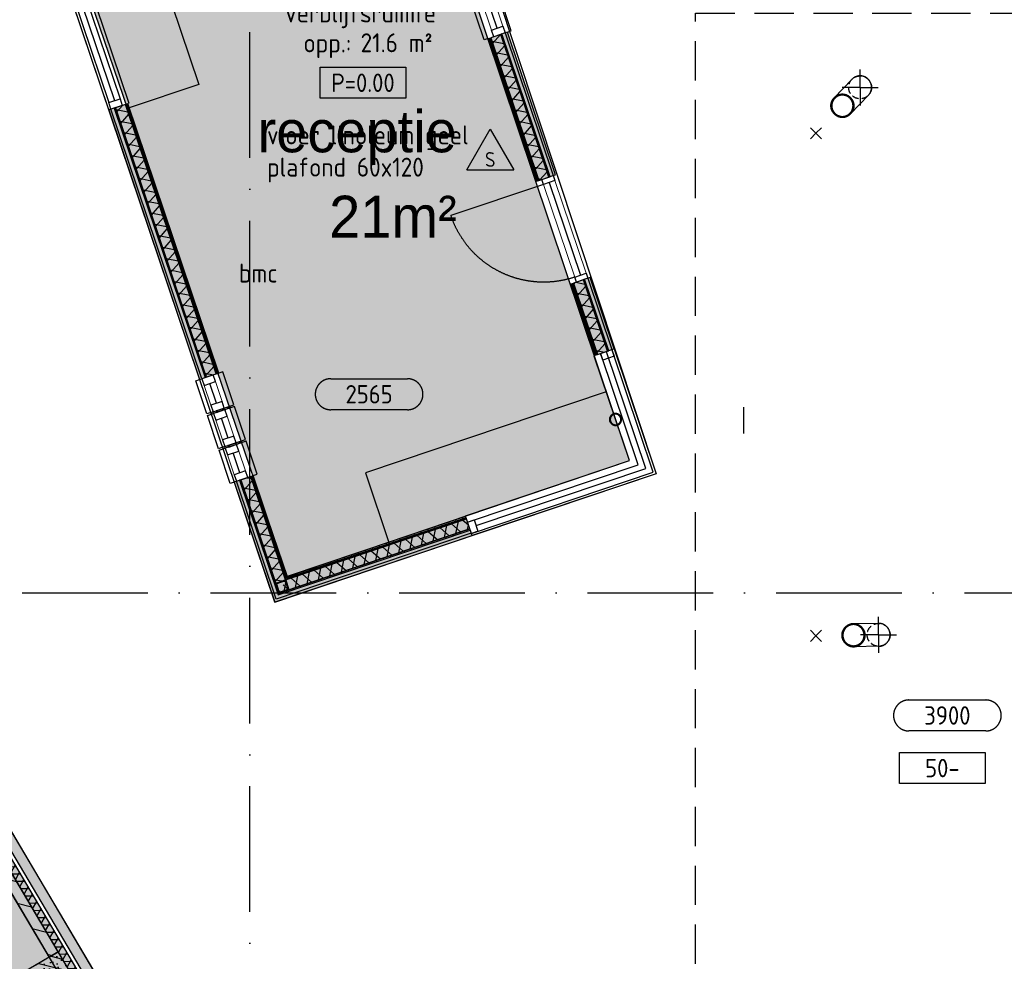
# Model space of a CAD drawing. Header units: millimetres. Extents: x 20872 to 297961, y -293704 to 213007.
# Tile 83 of 256: x 139960 to 149364, y -145918 to -136926. Entities that reach past the tile are written whole.
import ezdxf
from ezdxf.enums import TextEntityAlignment as Align
from ezdxf.xclip import XClip

# ---------------------------------------------------------------- set-up
doc = ezdxf.new("R2010")
doc.units = ezdxf.units.MM
doc.header["$LTSCALE"] = 100
doc.header["$XCLIPFRAME"] = 2
for name, pattern in [('ACAD_ISO03W100', [30, 12, -18]), ('ACAD_ISO10W100', [18, 12, -3, 0, -3]), ('HIDDEN2', [0.1875, 0.125, -0.0625])]:
    doc.linetypes.add(name, pattern=pattern)
doc.layers.get('Defpoints').update_dxf_attribs({"color": 181})
doc.layers.add('000vluchtwegen', color=7, linetype='Continuous', true_color=0xd1edc9)
for name, color, linetype in [('A--L$7--_stramien', 1, 'Continuous'), ('A--L20--_bovenbouw', 3, 'Continuous'), ('A--L28--_hoofddraagkonstrukties', 8, 'Continuous'), ('A--L30--_afbouw', 7, 'Continuous'), ('A--L65--_beveiligingsinstallaties', 8, 'Continuous'), ('A--L82--leerlingensets-02', 9, 'Continuous'), ('A--T$1--_algemeen', 1, 'Continuous'), ('A--T$1A-afwerking', 8, 'Continuous'), ('A--T$7--_stramien', 7, 'Continuous'), ('BURO_lijnen_0.18', 1, 'Continuous'), ('HATCH', 8, 'Continuous'), ('plattegrondkleuren', 7, 'Continuous'), ('teksten', 7, 'Continuous'), ('WIDE', 8, 'Continuous'), ('XREFS', 9, 'Continuous')]:
    doc.layers.add(name, color=color, linetype=linetype)
doc.styles.add('BURO standaard', font='isocp.shx')
doc.styles.add('JINX maatvoering', font='isocp.shx')
doc.styles.add('JINX standaard', font='isocp.shx')
doc.styles.add('MAAR_stempel', font='LTe50146.ttf')
doc.dimstyles.new('JINX maatvoering 1-100', dxfattribs={"dimscale": 100, "dimtxt": 2.5, "dimasz": 1, "dimexe": 125, "dimexo": 0, "dimtad": 1, "dimdec": 0, "dimzin": 12, "dimdsep": 46, "dimtxsty": 'JINX maatvoering', "dimblk": 'BURO_maatvoeringssymbool_01', "dimcen": 2, "dimse1": 1, "dimse2": 1, "dimclrd": 1, "dimclrt": 7, "dimadec": 0, "dimazin": 0, "dimtfac": 1, "dimtdec": 0, "dimtix": 1, "dimtofl": 0, "dimtmove": 0, "dimatfit": 3, "dimldrblk": 'DOT', "dimfxl": 1, "dimtolj": 1, "dimtzin": 0, "dimarcsym": 0})

# ---------------------------------------------------------------- blocks, each defined once
blk = doc.blocks.new('*U411')
at = {"layer": 'HATCH'}
h = blk.add_hatch(dxfattribs=at)
h.set_pattern_fill('ANSI32', color=256, scale=0.5, style=0)
h.set_pattern_definition([(45, (0, -136.5), (-3.3676, 3.3676), []), (45, (2.245, -136.5), (-3.3676, 3.3676), [])])
edge = h.paths.add_edge_path(flags=0)
edge.add_arc((0, -136.5), 136.5, 0, 360)
edge = h.paths.add_edge_path(flags=0)
edge.add_arc((0, -136.5), 126.5, 0, 360)
at = {"color": 0, "linetype": 'ByBlock'}
for radius in [136.5, 126.5]:
    blk.add_circle((0, -136.5), radius, dxfattribs=at)
blk = doc.blocks.new('*U421')
at = {"layer": 'WIDE'}
blk.add_blockref('*U411', (0, 136.5), dxfattribs=at)
blk = doc.blocks.new('*U482')
at = {"color": 9}
blk.add_line((0, -85.9), (0, 85.9), dxfattribs=at)
blk = doc.blocks.new('*U481')
at = {"color": 9, "linetype": 'HIDDEN2', "ltscale": 5}
blk.add_blockref('*U482', (118425.9, 6586.7), dxfattribs=at)
for p, rotation in [((118340, 6500.8), 90), ((118425.9, 6414.8), 180)]:
    blk.add_blockref('*U482', p, dxfattribs=dict(at, rotation=rotation))
at = {"color": 0, "linetype": 'ByBlock', "lineweight": -2, "rotation": 269.9999999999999}
blk.add_blockref('*U482', (118511.9, 6500.8), dxfattribs=at)
blk = doc.blocks.new('*U490')
at = {"color": 9}
blk.add_line((0, -85.9), (0, 85.9), dxfattribs=at)
blk = doc.blocks.new('*U489')
at = {"color": 9, "linetype": 'HIDDEN2', "ltscale": 5}
blk.add_blockref('*U490', (118425.9, 6586.7), dxfattribs=at)
for p, rotation in [((118340, 6500.8), 90), ((118425.9, 6414.8), 180)]:
    blk.add_blockref('*U490', p, dxfattribs=dict(at, rotation=rotation))
at = {"color": 0, "linetype": 'ByBlock', "lineweight": -2, "rotation": 269.9999999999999}
blk.add_blockref('*U490', (118511.9, 6500.8), dxfattribs=at)
blk = doc.blocks.new('*U405')
at = {"layer": 'HATCH'}
h = blk.add_hatch(dxfattribs=at)
h.set_pattern_fill('ANSI32', color=256, scale=0.5, style=0)
h.set_pattern_definition([(45, (0, -57.15), (-3.3676, 3.3676), []), (45, (2.245, -57.15), (-3.3676, 3.3676), [])])
edge = h.paths.add_edge_path(flags=0)
edge.add_arc((0, -57.15), 57.15, 0, 360)
edge = h.paths.add_edge_path(flags=0)
edge.add_arc((0, -57.15), 50.85, 0, 360)
at = {"color": 0, "linetype": 'ByBlock'}
for radius in [57.15, 50.85]:
    blk.add_circle((0, -57.15), radius, dxfattribs=at)
blk = doc.blocks.new('*U422')
at = {"layer": 'WIDE'}
blk.add_blockref('*U405', (0, 57.1), dxfattribs=at)
blk = doc.blocks.new('*U515')
at = {"layer": 'HATCH'}
h = blk.add_hatch(dxfattribs=at)
h.set_pattern_fill('ANSI32', color=256, scale=0.5, style=0)
h.set_pattern_definition([(45, (-50, 0), (-3.3676, 3.3676), []), (45, (-47.755, 0), (-3.3676, 3.3676), [])])
edge = h.paths.add_edge_path(flags=16)
edge.add_line((-37.4, -6.3), (37.4, -6.3))
edge.add_arc((37.4, -12.6), 6.3, 0, 90, ccw=False)
edge.add_line((43.7, -12.6), (43.7, -87.4))
edge.add_arc((37.4, -87.4), 6.3, -90, 0, ccw=False)
edge.add_line((37.4, -93.7), (-37.4, -93.7))
edge.add_arc((-37.4, -87.4), 6.3, 180, 270, ccw=False)
edge.add_line((-43.7, -87.4), (-43.7, -12.6))
edge.add_arc((-37.4, -12.6), 6.3, 90, 180, ccw=False)
edge = h.paths.add_edge_path()
edge.add_line((-37.4, 0), (37.4, 0))
edge.add_arc((37.4, -12.6), 12.6, 0, 90, ccw=False)
edge.add_line((50, -12.6), (50, -87.4))
edge.add_arc((37.4, -87.4), 12.6, -90, 0, ccw=False)
edge.add_line((37.4, -100), (-37.4, -100))
edge.add_arc((-37.4, -87.4), 12.6, 180, 270, ccw=False)
edge.add_line((-50, -87.4), (-50, -12.6))
edge.add_arc((-37.4, -12.6), 12.6, 90, 180, ccw=False)
at = {"color": 0, "linetype": 'ByBlock'}
for points in [[(-37.4, 0), (37.4, 0, -0.414214), (50, -12.6), (50, -87.4, -0.414214), (37.4, -100), (-37.4, -100, -0.414214), (-50, -87.4), (-50, -12.6, -0.414214)], [(-37.4, -6.3), (37.4, -6.3, -0.414214), (43.7, -12.6), (43.7, -87.4, -0.414214), (37.4, -93.7), (-37.4, -93.7, -0.414214), (-43.7, -87.4), (-43.7, -12.6, -0.414214)]]:
    blk.add_lwpolyline(points, format="xyb", close=True, dxfattribs=at)
blk = doc.blocks.new('*U543')
at = {"layer": 'WIDE'}
blk.add_blockref('*U515', (0, 0), dxfattribs=at)
blk = doc.blocks.new('*U438')
at = {"color": 9}
blk.add_line((0, -37.5), (0, 37.5), dxfattribs=at)
blk = doc.blocks.new('*U437')
at = {"layer": 'Defpoints', "color": 9, "linetype": 'HIDDEN2', "ltscale": 5}
for p, rotation in [((51608.3, 2835), 90), ((51645.8, 2797.5), 180)]:
    blk.add_blockref('*U438', p, dxfattribs=dict(at, rotation=rotation))
blk.add_blockref('*U438', (51645.8, 2872.5), dxfattribs=at)
at = {"layer": 'Defpoints', "color": 0, "linetype": 'ByBlock', "lineweight": -2, "rotation": 269.9999999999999}
blk.add_blockref('*U438', (51683.3, 2835), dxfattribs=at)
blk = doc.blocks.new('*U446')
at = {"color": 9}
blk.add_line((0, -37.5), (0, 37.5), dxfattribs=at)
blk = doc.blocks.new('*U445')
at = {"layer": 'Defpoints', "color": 9, "linetype": 'HIDDEN2', "ltscale": 5}
for p, rotation in [((51608.3, 2835), 90), ((51645.8, 2797.5), 180)]:
    blk.add_blockref('*U446', p, dxfattribs=dict(at, rotation=rotation))
blk.add_blockref('*U446', (51645.8, 2872.5), dxfattribs=at)
at = {"layer": 'Defpoints', "color": 0, "linetype": 'ByBlock', "lineweight": -2, "rotation": 269.9999999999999}
blk.add_blockref('*U446', (51683.3, 2835), dxfattribs=at)
blk = doc.blocks.new('AL_plafondhoog_01_P03_BV')
at = {"color": 1, "linetype": 'ByBlock', "lineweight": -2, "ltscale": 2}
for points in [[(-5.24, 2.11), (5.24, 2.11)], [(5.24, -2.11), (-5.24, -2.11)]]:
    blk.add_lwpolyline(points, dxfattribs=at)
at = {"color": 1, "linetype": 'ByBlock', "lineweight": -2}
for centre, start, end in [((-5.24, 0), 90, 270), ((5.24, 0), 270, 90)]:
    blk.add_arc(centre, 2.11, start, end, dxfattribs=at)
at = {"color": 2, "linetype": 'ByBlock', "lineweight": -2, "style": 'BURO standaard', "flags": 4}
blk.add_attdef('BURO_RTE:PLAFOND', text='', height=2.5, dxfattribs=at).set_placement((0, 0), align=Align.MIDDLE_CENTER)
blk = doc.blocks.new('BURO_onderaanzicht')
at = {"color": 7}
blk.add_line((-432, 0), (432, 0), dxfattribs=at)
blk = doc.blocks.new('AL_ruimteno_03_P03_BV_GLU-X11 (2)')
at = {"color": 1, "style": 'JINX standaard'}
blk.add_text('opp.:', height=1.8, dxfattribs=at).set_placement((-0.022, -9.722), align=Align.RIGHT)
at = {"color": 2, "linetype": 'ByBlock', "lineweight": -2, "style": 'BURO standaard', "flags": 4}
for tag, p in [('BURO_RTE:RUIMTENUMMER_LEEG', (0.69, 1.475)), ('BURO_RTE:RUIMTENUMMER_TOTAAL', (0.69, -2.595))]:
    blk.add_attdef(tag, text='', height=2.5, dxfattribs=at).set_placement(p, align=Align.MIDDLE_CENTER)
at = {"color": 1, "linetype": 'ByBlock', "lineweight": -2, "style": 'BURO standaard', "flags": 4}
blk.add_attdef('BURO_RTE:BOUWBESLUIT', text='', height=1.8, dxfattribs=at).set_placement((0.862, -5.971), align=Align.MIDDLE_CENTER)
blk.add_attdef('BURO_RTE:OPP', text='', height=1.8, dxfattribs=at).set_placement((0.862, -8.808), align=Align.MIDDLE_LEFT)
blk = doc.blocks.new('65_BMC_01t_P03_BV')
at = {"color": 2, "linetype": 'ByBlock', "lineweight": -2, "style": 'BURO standaard'}
blk.add_text('bmc', height=180, dxfattribs=at).set_placement((0, 0), align=Align.MIDDLE_CENTER)
blk = doc.blocks.new('65_handbrandblus_02_P03_BV')
at = {"color": 1, "lineweight": -2}
blk.add_line((0, 389.7), (225, 0), dxfattribs=at)
at = {"color": 1, "lineweight": -2, "ltscale": 2}
for points in [[(-225, 0), (0, 389.7)], [(-225, 0), (225, 0)]]:
    blk.add_lwpolyline(points, dxfattribs=at)
at = {"color": 2, "linetype": 'ByBlock', "lineweight": -2, "style": 'BURO standaard'}
blk.add_text('S', height=140.6, dxfattribs=at).set_placement((-49.9, 30.1))
blk = doc.blocks.new('AL_ruimteno_03_P03_BV_ruimteafwerking')
at = {"color": 1, "linetype": 'ByBlock', "lineweight": -2, "style": 'BURO standaard', "flags": 4}
for tag, p in [('BURO_RTE:VLOERAFWERKING', (0.862, 1.42)), ('BURO_RTE:PLAFONDAFWERKING', (0.862, -1.656)), ('BURO_RTE:WANDAFWERKING', (0.862, -4.732))]:
    blk.add_attdef(tag, text='', height=1.8, dxfattribs=at).set_placement(p, align=Align.MIDDLE_LEFT)
blk = doc.blocks.new('AL_vloerhoog_01_P03_BV')
at = {"color": 1, "linetype": 'ByBlock', "lineweight": -2, "ltscale": 2}
blk.add_lwpolyline([(-5.84, 2.11), (5.84, 2.11), (5.84, -2.11), (-5.84, -2.11)], close=True, dxfattribs=at)
at = {"color": 2, "linetype": 'ByBlock', "lineweight": -2, "style": 'BURO standaard', "flags": 4}
blk.add_attdef('BURO_RTE:VLOER', text='', height=2.5, dxfattribs=at).set_placement((0, 0), align=Align.MIDDLE_CENTER)
blk = doc.blocks.new('AB2_D_DV_MV_maatvoeringssymbool_01')
at = {"color": 1}
for p, q in [((0, -2), (0, 2)), ((-2, 0), (2, 0))]:
    blk.add_line(p, q, dxfattribs=at)
blk.add_circle((0, 0), 0.4, dxfattribs=at)
blk = doc.blocks.new('*D271')
at = {"layer": 'A--T$7--_stramien', "color": 1, "lineweight": -2, "transparency": 16777216}
blk.add_line((138284.3, -2741.7), (142059.5, -2741.7), dxfattribs=at)
at = {"layer": 'Defpoints', "color": 0, "transparency": 16777216}
for p in [(142159.5, 7599.3), (138184.4, -0.7), (142159.5, -2741.7)]:
    blk.add_point(p, dxfattribs=at)
at = {"layer": 'A--T$7--_stramien', "color": 1, "lineweight": -2, "transparency": 16777216, "xscale": 100, "yscale": 100, "zscale": 100}
for p, rotation in [((138184.3, -2741.7), 179.999530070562), ((142159.5, -2741.7), 359.9995300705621)]:
    blk.add_blockref('AB2_D_DV_MV_maatvoeringssymbool_01', p, dxfattribs=dict(at, rotation=rotation))
at = {"layer": 'A--T$7--_stramien', "color": 7, "transparency": 16777216, "insert": (140171.9, -2554.2), "char_height": 250, "attachment_point": 5, "rotation": 359.99953, "style": 'JINX maatvoering'}
blk.add_mtext('\\A1;3975', dxfattribs=at)
blk = doc.blocks.new('_Dot')
at = {"color": 0, "linetype": 'ByBlock', "lineweight": -2}
blk.add_line((-0.5, 0), (-1, 0), dxfattribs=at)
at = {"color": 0, "linetype": 'ByBlock', "const_width": 0.5}
blk.add_lwpolyline([(-0.25, 0, 1), (0.25, 0, 1)], format="xyb", close=True, dxfattribs=at)
blk = doc.blocks.new('BURO_maatvoeringssymbool_01')
at = {"color": 1}
for p, q in [((0, -2), (0, 2)), ((-2, 0), (2, 0))]:
    blk.add_line(p, q, dxfattribs=at)
blk.add_circle((0, 0), 0.4, dxfattribs=at)
blk = doc.blocks.new('kast')
at = {"layer": 'plattegrondkleuren', "true_color": 0xf5f5f5}
h = blk.add_hatch(color=7, dxfattribs=at)
h.dxf.hatch_style = 1
h.paths.add_polyline_path([(1200, 0), (1200, 450), (0, 450), (0, 0)])
at = {"layer": 'A--L82--leerlingensets-02', "linetype": 'ACAD_ISO03W100', "ltscale": 0.05}
for p, q in [((30, 0), (30, -570)), ((1170, 0), (1170, -570))]:
    blk.add_line(p, q, dxfattribs=at)
at = {"layer": 'A--L82--leerlingensets-02'}
blk.add_lwpolyline([(1200, 0), (1200, 450), (0, 450), (0, 0)], close=True, dxfattribs=at)
at = {"layer": 'A--L82--leerlingensets-02', "linetype": 'ACAD_ISO03W100', "ltscale": 0.05}
for centre, start, end in [((30, 0), 270, 0), ((1170, 0), 180, 270)]:
    blk.add_arc(centre, 570, start, end, dxfattribs=at)
blk = doc.blocks.new('stramienlijnen_1')
at = {"layer": 'A--L$7--_stramien', "color": 1, "linetype": 'ACAD_ISO10W100', "lineweight": -3}
for p, q in [((142159.5, -4446.5), (142159.5, 21000)), ((138184.5, 7600), (169405.3, 7600))]:
    blk.add_line(p, q, dxfattribs=at)
at = {"layer": 'A--T$7--_stramien', "color": 7}
dim = blk.add_linear_dim(base=(142159.5, -2741.7), p1=(138184.4, -0.7), p2=(142159.5, 7599.3), angle=179.99953, dimstyle='JINX maatvoering 1-100', override={"dimtmove": 1}, dxfattribs=at)
dim.commit()
dim.dimension.update_dxf_attribs({"geometry": '*D271', "text_midpoint": (140171.9, -2554.2)})
blk = doc.blocks.new('2016-02-04 100 begane grond bestaand')
at = {"layer": 'A--L20--_bovenbouw', "linetype": 'Continuous', "lineweight": -3}
h = blk.add_hatch(dxfattribs=at)
h.set_pattern_fill('GENERAL_DIAMONDS', color=1, scale=800, angle=-71.36971, style=0, pattern_type=2)
h.set_pattern_definition([(348.6303, (143754.06, 14995.89), (19.7139, 98.0376), []), (48.6303, (143754.06, 14995.89), (-75.046, 66.0915), [])])
h.paths.add_polyline_path([(143880.8, 14933.1), (143818, 14806.4), (144130.4, 13879.6), (144225.1, 13911.6)], flags=0)
h.paths.add_polyline_path([(144363.1, 13502.3), (144268.3, 13470.4), (144322.1, 13311.1), (144416.8, 13343)], flags=0)
h.paths.add_polyline_path([(144554.8, 12933.8), (144460, 12901.8), (144919.5, 11539.1), (145014.2, 11571)], flags=0)
h.paths.add_polyline_path([(145344.5, 10591.2), (145249.8, 10559.2), (145479.8, 9877), (145574.5, 9908.9)], flags=0)
h = blk.add_hatch(dxfattribs=at)
h.set_pattern_fill('_U', color=1, scale=70, angle=18.63029, style=0, pattern_type=0)
h.set_pattern_definition([(18.6303, (143848.82, 15027.84), (-22.3622, 66.332), [])])
h.paths.add_polyline_path([(143888.6, 14948.9), (143880.8, 14933.1), (144225.1, 13911.6), (144237, 13915.6)], flags=0)
h.paths.add_polyline_path([(144375, 13506.3), (144363.1, 13502.3), (144416.8, 13343), (144428.7, 13347)], flags=0)
h.paths.add_polyline_path([(144566.6, 12937.8), (144554.8, 12933.8), (145014.2, 11571), (145026.1, 11575)], flags=0)
h.paths.add_polyline_path([(145356.4, 10595.2), (145344.5, 10591.2), (145574.5, 9908.9), (145586.4, 9912.9)], flags=0)
h = blk.add_hatch(dxfattribs=at)
h.set_pattern_fill('_U', color=1, scale=70, angle=18.63029, style=0, pattern_type=0)
h.set_pattern_definition([(18.6303, (143730.37, 14987.91), (-22.3622, 66.332), [])])
h.paths.add_polyline_path([(143810.1, 14790.5), (143802.3, 14774.7), (144106.7, 13871.6), (144118.5, 13875.6)], flags=0)
h.paths.add_polyline_path([(144256.5, 13466.4), (144244.7, 13462.4), (144298.4, 13303.1), (144310.2, 13307.1)], flags=0)
h.paths.add_polyline_path([(144448.2, 12897.8), (144436.3, 12893.9), (144895.8, 11531.1), (144907.6, 11535.1)], flags=0)
h.paths.add_polyline_path([(145237.9, 10555.2), (145226.1, 10551.2), (145456.1, 9869), (145467.9, 9873)], flags=0)
h = blk.add_hatch(dxfattribs=at)
h.set_pattern_fill('_U', color=1, scale=70, angle=18.63029, style=0, pattern_type=0)
h.set_pattern_definition([(18.6303, (143742.22, 14991.9), (-22.3622, 66.332), [])])
h.paths.add_polyline_path([(143818, 14806.4), (143810.1, 14790.5), (144118.5, 13875.6), (144130.4, 13879.6)], flags=0)
h.paths.add_polyline_path([(144268.3, 13470.4), (144256.5, 13466.4), (144310.2, 13307.1), (144322.1, 13311.1)], flags=0)
h.paths.add_polyline_path([(144460, 12901.8), (144448.2, 12897.8), (144907.6, 11535.1), (144919.5, 11539.1)], flags=0)
h.paths.add_polyline_path([(145249.8, 10559.2), (145237.9, 10555.2), (145467.9, 9873), (145479.8, 9877)], flags=0)
for points in [[(144436.3, 12893.9), (144895.8, 11531.1), (145077.7, 11592.4), (144618.3, 12955.2)], [(141861.8, 9699.9), (140994.1, 12273.6), (140812.2, 12212.2), (141679.8, 9638.5)], [(145226.1, 10551.2), (145456.1, 9869), (145638, 9930.3), (145408, 10612.6)], [(137076.2, 9664.4), (142754.2, 75), (142877, 5), (137136.4, 9700)], [(137164.9, 9715.8), (142929.2, -19.5), (143015.3, 31.4), (137250.9, 9766.7)], [(141973.6, 9368.2), (141968.5, 9383.4), (141786.5, 9322), (141791.6, 9306.9)], [(142085.4, 9036.6), (142080.3, 9051.7), (141898.3, 8990.4), (141903.5, 8975.2)], [(142517, 7756.3), (142192.1, 8720.1), (142010.2, 8658.7), (142396.4, 7513.1)], [(144219.8, 8330.4), (142517, 7756.3), (142396.4, 7513.1), (144281.2, 8148.5)], [(138284.8, 7427), (140242.7, 4120.2), (140328.8, 4171.1), (138370.8, 7477.9)], [(140622, 3678.2), (140329.9, 4171.5), (140114.8, 4044.1), (140406.8, 3550.9)]]:
    blk.add_hatch(color=60, dxfattribs=at).paths.add_polyline_path(points, flags=0)
h = blk.add_hatch(dxfattribs=at)
h.set_pattern_fill('_U', color=1, scale=70, angle=198.63029, style=0, pattern_type=0)
h.set_pattern_definition([(198.6303, (142470.42, 7503.2), (22.3622, -66.332), [])])
h.paths.add_polyline_path([(142430.6, 7582.1), (142438.5, 7598), (142073.6, 8680.1), (142061.8, 8676.1)], flags=0)
h.paths.add_polyline_path([(141955.1, 8992.6), (141966.9, 8996.6), (141961.8, 9011.8), (141950, 9007.8)], flags=0)
h.paths.add_polyline_path([(141843.3, 9324.3), (141855.1, 9328.3), (141850, 9343.4), (141838.2, 9339.4)], flags=0)
h.paths.add_polyline_path([(141731.5, 9655.9), (141743.3, 9659.9), (140875.7, 12233.6), (140863.8, 12229.6)], flags=0)
h = blk.add_hatch(dxfattribs=at)
h.set_pattern_fill('GENERAL_DIAMONDS', color=1, scale=800, angle=108.63029, style=0, pattern_type=2)
h.set_pattern_definition([(168.6303, (142565.18, 7535.15), (-19.714, -98.0376), []), (228.6303, (142565.18, 7535.15), (75.046, -66.0915), [])])
h.paths.add_polyline_path([(142438.5, 7598), (142501.3, 7724.7), (142168.4, 8712.1), (142073.6, 8680.1)], flags=0)
h.paths.add_polyline_path([(141966.9, 8996.6), (142061.7, 9028.6), (142056.6, 9043.7), (141961.8, 9011.8)], flags=0)
h.paths.add_polyline_path([(141855.1, 9328.3), (141949.9, 9360.2), (141944.8, 9375.4), (141850, 9343.4)], flags=0)
h.paths.add_polyline_path([(141743.3, 9659.9), (141838.1, 9691.9), (140970.4, 12265.6), (140875.7, 12233.6)], flags=0)
h = blk.add_hatch(dxfattribs=at)
h.set_pattern_fill('_U', color=1, scale=70, angle=198.63029, style=0, pattern_type=0)
h.set_pattern_definition([(198.6303, (142577.024, 7539.14), (22.3622, -66.332), [])])
h.paths.add_polyline_path([(142501.3, 7724.7), (142509.1, 7740.5), (142180.3, 8716.1), (142168.4, 8712.1)], flags=0)
h.paths.add_polyline_path([(142061.7, 9028.6), (142073.6, 9032.6), (142068.4, 9047.7), (142056.6, 9043.7)], flags=0)
h.paths.add_polyline_path([(141949.9, 9360.2), (141961.7, 9364.2), (141956.6, 9379.4), (141944.8, 9375.4)], flags=0)
h.paths.add_polyline_path([(141838.1, 9691.9), (141849.9, 9695.9), (140982.3, 12269.6), (140970.4, 12265.6)], flags=0)
h = blk.add_hatch(dxfattribs=at)
h.set_pattern_fill('_U', color=1, scale=70, angle=198.63029, style=0, pattern_type=0)
h.set_pattern_definition([(198.6303, (142588.87, 7543.13), (22.3622, -66.332), [])])
h.paths.add_polyline_path([(142509.1, 7740.5), (142517, 7756.3), (142192.1, 8720.1), (142180.3, 8716.1)], flags=0)
h.paths.add_polyline_path([(142073.6, 9032.6), (142085.4, 9036.6), (142080.3, 9051.7), (142068.4, 9047.7)], flags=0)
h.paths.add_polyline_path([(141961.7, 9364.2), (141973.6, 9368.2), (141968.5, 9383.4), (141956.6, 9379.4)], flags=0)
h.paths.add_polyline_path([(141849.9, 9695.9), (141861.8, 9699.9), (140994.1, 12273.6), (140982.3, 12269.6)], flags=0)
h = blk.add_hatch(dxfattribs=at)
h.set_pattern_fill('GENERAL_DIAMONDS', color=1, scale=560, angle=-59.36988, style=0, pattern_type=2)
h.set_pattern_definition([(0.6301, (137076.2, 9664.38), (-0.7698, 69.99577), []), (60.6301, (137076.2, 9664.38), (-61.003, 34.3312), [])])
h.paths.add_polyline_path([(137076.2, 9664.4), (142754.2, 75), (142877, 5), (137136.4, 9700)], flags=0)
h = blk.add_hatch(dxfattribs=at)
h.set_pattern_fill('GENERAL_DIAMONDS', color=1, scale=800, angle=-161.36971, style=0, pattern_type=2)
h.set_pattern_definition([(258.63, (144227.81, 8306.72), (98.0376, -19.714), []), (318.63, (144227.81, 8306.72), (66.0915, 75.046), [])])
h.paths.add_polyline_path([(144227.8, 8306.7), (142501.3, 7724.7), (142438.5, 7598), (144259.8, 8212)], flags=0)
h = blk.add_hatch(dxfattribs=at)
h.set_pattern_fill('_U', color=1, scale=70, angle=-71.36971, style=0, pattern_type=0)
h.set_pattern_definition([(288.6303, (144223.82, 8318.57), (66.332, 22.3622), [])])
h.paths.add_polyline_path([(144223.8, 8318.6), (142509.1, 7740.5), (142501.3, 7724.7), (144227.8, 8306.7)], flags=0)
h = blk.add_hatch(dxfattribs=at)
h.set_pattern_fill('_U', color=1, scale=70, angle=-71.36971, style=0, pattern_type=0)
h.set_pattern_definition([(288.6303, (144219.83, 8330.41), (66.332, 22.3622), [])])
h.paths.add_polyline_path([(144219.8, 8330.4), (142517, 7756.3), (142509.1, 7740.5), (144223.8, 8318.6)], flags=0)
h = blk.add_hatch(dxfattribs=at)
h.set_pattern_fill('_U', color=1, scale=70, angle=-71.36971, style=0, pattern_type=0)
h.set_pattern_definition([(288.6303, (144259.76, 8211.96), (66.332, 22.3622), [])])
h.paths.add_polyline_path([(144259.8, 8212), (142438.5, 7598), (142430.6, 7582.1), (144263.8, 8200.1)], flags=0)
h = blk.add_hatch(dxfattribs=at)
h.set_pattern_fill('_U', color=1, scale=200, angle=-14.36988, style=0, pattern_type=0)
h.set_pattern_definition([(345.63, (138284.76, 7427), (49.636, 193.743), [])])
h.paths.add_polyline_path([(138284.8, 7427), (140242.7, 4120.2), (140328.8, 4171.1), (138370.8, 7477.9)], flags=0)
h = blk.add_hatch(dxfattribs=at)
h.set_pattern_fill('PREFB', color=1, scale=5, angle=120.63318, style=0)
h.set_pattern_definition([(165.633, (140621.95, 3678.25), (-23.82, -92.998), []), (137.633, (140621.95, 3678.246), (-81.827, -18.4866), [0, -81.6, -46.2, 0, -67.2]), (168.633, (140621.95, 3678.246), (-60.4606, -57.206), [0, -80.8, 0, -82.4, 0, -66.4]), (191.633, (140621.95, 3678.246), (-33.4635, -75.4986), [0, -80, 0, -480, -65.8])])
h.paths.add_polyline_path([(140622, 3678.2), (140329.9, 4171.5), (140114.8, 4044.1), (140406.8, 3550.9)], flags=0)
for centre in [(147818.2, 12252.2), (147924.1, 7196)]:
    blk.add_circle(centre, 109.5)
at = {"layer": '000vluchtwegen', "elevation": 0}
blk.add_lwpolyline([(140279.7, 13791.8), (143943.6, 15059.8), (146040.3, 8737), (142396.4, 7513.1)], close=True, dxfattribs=at)
at = {"layer": 'A--L20--_bovenbouw', "color": 2, "linetype": 'Continuous', "lineweight": -3}
for p, q in [((144436.3, 12893.9), (144460, 12901.8)), ((144436.3, 12893.9), (144895.8, 11531.1)), ((144907.6, 11535.1), (144448.2, 12897.8)), ((144448.2, 12897.8), (144907.6, 11535.1)), ((144919.5, 11539.1), (144460, 12901.8)), ((144566.6, 12937.8), (144554.8, 12933.8)), ((144554.8, 12933.8), (145014.2, 11571)), ((145026.1, 11575), (144566.6, 12937.8)), ((144618.3, 12955.2), (144597.4, 12948.2)), ((144597.4, 12948.2), (145056.9, 11585.4)), ((145077.7, 11592.4), (144618.3, 12955.2)), ((140875.7, 12233.6), (140863.8, 12229.6)), ((140863.8, 12229.6), (141731.5, 9655.9)), ((141743.3, 9659.9), (140875.7, 12233.6)), ((140970.4, 12265.6), (140994.1, 12273.6)), ((140970.4, 12265.6), (141838.1, 9691.9)), ((140982.3, 12269.6), (141849.9, 9695.9)), ((141849.9, 9695.9), (140982.3, 12269.6)), ((141861.8, 9699.9), (140994.1, 12273.6)), ((140833, 12219.2), (140812.2, 12212.2)), ((140812.2, 12212.2), (141679.8, 9638.5)), ((141700.7, 9645.6), (140833, 12219.2)), ((145014.2, 11571), (145026.1, 11575)), ((145056.9, 11585.4), (145077.7, 11592.4)), ((144895.8, 11531.1), (144919.5, 11539.1)), ((145226.1, 10551.2), (145249.8, 10559.2)), ((145226.1, 10551.2), (145456.1, 9869)), ((145467.9, 9873), (145237.9, 10555.2)), ((145237.9, 10555.2), (145467.9, 9873)), ((145479.8, 9877), (145249.8, 10559.2)), ((145356.4, 10595.2), (145344.5, 10591.2)), ((145344.5, 10591.2), (145574.5, 9908.9)), ((145586.4, 9912.9), (145356.4, 10595.2)), ((145408, 10612.6), (145387.2, 10605.6)), ((145387.2, 10605.6), (145617.2, 9923.3)), ((145638, 9930.3), (145408, 10612.6)), ((145456.1, 9869), (145479.8, 9877)), ((145574.5, 9908.9), (145586.4, 9912.9)), ((145617.2, 9923.3), (145638, 9930.3)), ((137164.9, 9715.8), (142929.2, -19.5)), ((143015.3, 31.4), (137250.9, 9766.7)), ((141838.1, 9691.9), (141861.8, 9699.9)), ((141679.8, 9638.5), (141700.7, 9645.6)), ((141731.5, 9655.9), (141743.3, 9659.9)), ((141807.4, 9329.1), (141786.5, 9322)), ((141786.5, 9322), (141791.6, 9306.9)), ((141791.6, 9306.9), (141812.5, 9313.9)), ((141812.5, 9313.9), (141807.4, 9329.1)), ((141850, 9343.4), (141838.2, 9339.4)), ((141838.2, 9339.4), (141843.3, 9324.3)), ((141843.3, 9324.3), (141855.1, 9328.3)), ((141855.1, 9328.3), (141850, 9343.4)), ((141944.8, 9375.4), (141968.5, 9383.4)), ((141944.8, 9375.4), (141949.9, 9360.2)), ((141949.9, 9360.2), (141973.6, 9368.2)), ((141956.6, 9379.4), (141961.7, 9364.2)), ((141961.7, 9364.2), (141956.6, 9379.4)), ((141973.6, 9368.2), (141968.5, 9383.4)), ((142056.6, 9043.7), (142080.3, 9051.7)), ((142056.6, 9043.7), (142061.7, 9028.6)), ((142061.7, 9028.6), (142085.4, 9036.6)), ((142068.4, 9047.7), (142073.6, 9032.6)), ((142073.6, 9032.6), (142068.4, 9047.7)), ((142085.4, 9036.6), (142080.3, 9051.7)), ((141919.2, 8997.4), (141898.3, 8990.4)), ((141898.3, 8990.4), (141903.5, 8975.2)), ((141903.5, 8975.2), (141924.3, 8982.2)), ((141924.3, 8982.2), (141919.2, 8997.4)), ((141961.8, 9011.8), (141950, 9007.8)), ((141950, 9007.8), (141955.1, 8992.6)), ((141955.1, 8992.6), (141966.9, 8996.6)), ((141966.9, 8996.6), (141961.8, 9011.8)), ((142031, 8665.7), (142010.2, 8658.7)), ((142010.2, 8658.7), (142396.4, 7513.1)), ((142410.2, 7540.9), (142031, 8665.7)), ((142073.6, 8680.1), (142061.8, 8676.1)), ((142061.8, 8676.1), (142430.6, 7582.1)), ((142438.5, 7598), (142073.6, 8680.1)), ((142168.4, 8712.1), (142192.1, 8720.1)), ((142168.4, 8712.1), (142501.3, 7724.7)), ((142180.3, 8716.1), (142509.1, 7740.5)), ((142509.1, 7740.5), (142180.3, 8716.1)), ((142517, 7756.3), (142192.1, 8720.1)), ((142501.3, 7724.7), (144227.8, 8306.7)), ((142509.1, 7740.5), (144223.8, 8318.6)), ((144223.8, 8318.6), (142509.1, 7740.5)), ((144219.8, 8330.4), (142517, 7756.3)), ((144227.8, 8306.7), (144219.8, 8330.4)), ((142430.6, 7582.1), (144263.8, 8200.1)), ((144259.8, 8212), (142438.5, 7598)), ((144263.8, 8200.1), (144259.8, 8212)), ((142396.4, 7513.1), (144281.2, 8148.5)), ((144274.1, 8169.3), (142410.2, 7540.9)), ((144281.2, 8148.5), (144274.1, 8169.3)), ((140328.8, 4171.1), (138370.8, 7477.9)), ((138284.8, 7427), (140242.7, 4120.2)), ((140242.7, 4120.2), (140328.8, 4171.1))]:
    blk.add_line(p, q, dxfattribs=at)
at = {"layer": 'A--L20--_bovenbouw', "color": 1, "linetype": 'Continuous', "lineweight": -3}
for p, q in [((144554.8, 12933.8), (144460, 12901.8)), ((144460, 12901.8), (144919.5, 11539.1)), ((145014.2, 11571), (144554.8, 12933.8)), ((140970.4, 12265.6), (140875.7, 12233.6)), ((140875.7, 12233.6), (141743.3, 9659.9)), ((141838.1, 9691.9), (140970.4, 12265.6)), ((144919.5, 11539.1), (145014.2, 11571)), ((145344.5, 10591.2), (145249.8, 10559.2)), ((145249.8, 10559.2), (145479.8, 9877)), ((145574.5, 9908.9), (145344.5, 10591.2)), ((145479.8, 9877), (145574.5, 9908.9)), ((142877, 5), (137136.4, 9700)), ((141743.3, 9659.9), (141838.1, 9691.9)), ((137076.2, 9664.4), (142754.2, 75)), ((141944.8, 9375.4), (141850, 9343.4)), ((141850, 9343.4), (141855.1, 9328.3)), ((141855.1, 9328.3), (141949.9, 9360.2)), ((141949.9, 9360.2), (141944.8, 9375.4)), ((142056.6, 9043.7), (141961.8, 9011.8)), ((141966.9, 8996.6), (142061.7, 9028.6)), ((142061.7, 9028.6), (142056.6, 9043.7)), ((141961.8, 9011.8), (141966.9, 8996.6)), ((142168.4, 8712.1), (142073.6, 8680.1)), ((142073.6, 8680.1), (142438.5, 7598)), ((142501.3, 7724.7), (142168.4, 8712.1)), ((144227.8, 8306.7), (142501.3, 7724.7)), ((144259.8, 8212), (144227.8, 8306.7)), ((142438.5, 7598), (144259.8, 8212))]:
    blk.add_line(p, q, dxfattribs=at)
at = {"layer": 'A--L20--_bovenbouw', "color": 3, "linetype": 'Continuous', "lineweight": -3}
for p, q in [((140329.9, 4171.5), (140114.8, 4044.1)), ((140622, 3678.2), (140329.9, 4171.5))]:
    blk.add_line(p, q, dxfattribs=at)
at = {"layer": 'A--L28--_hoofddraagkonstrukties', "color": 2, "linetype": 'Continuous', "lineweight": -3}
for p, q in [((144948.8, 11549), (145056.9, 11585.4)), ((145056.9, 11585.4), (145072.8, 11538)), ((144964.8, 11501.6), (144948.8, 11549)), ((145072.8, 11538), (144964.8, 11501.6)), ((145263.2, 10616.5), (145371.2, 10652.9)), ((145371.2, 10652.9), (145387.2, 10605.6)), ((145279.2, 10569.1), (145263.2, 10616.5)), ((145387.2, 10605.6), (145279.2, 10569.1))]:
    blk.add_line(p, q, dxfattribs=at)
at = {"layer": 'A--L30--_afbouw', "color": 1, "linetype": 'Continuous', "lineweight": -3}
for p, q in [((144656.2, 12968), (144518.2, 13377.2)), ((144398.4, 12881.1), (144260.5, 13290.3)), ((144522, 12993.4), (144426.9, 13275.7)), ((144436.3, 12893.9), (144398.4, 12881.1)), ((144618.3, 12955.2), (144656.2, 12968)), ((144964.8, 11501.6), (144079.7, 11203.2)), ((141899.7, 9712.6), (141861.8, 9699.9)), ((142006.4, 9396.2), (141899.7, 9712.6)), ((141641.9, 9625.8), (141679.8, 9638.5)), ((141748.6, 9309.3), (141641.9, 9625.8)), ((141840, 9410.8), (141776.1, 9600.3)), ((141786.5, 9322), (141748.6, 9309.3)), ((141968.5, 9383.4), (142006.4, 9396.2)), ((142011.5, 9381), (141973.6, 9368.2)), ((142118.2, 9064.5), (142011.5, 9381)), ((141753.7, 9294.1), (141791.6, 9306.9)), ((141860.4, 8977.6), (141753.7, 9294.1)), ((141951.8, 9079.1), (141887.9, 9268.6)), ((142080.3, 9051.7), (142118.2, 9064.5)), ((142123.3, 9049.3), (142085.4, 9036.6)), ((142230, 8732.8), (142123.3, 9049.3)), ((141898.3, 8990.4), (141860.4, 8977.6)), ((141865.6, 8962.4), (141903.5, 8975.2)), ((141972.3, 8645.9), (141865.6, 8962.4)), ((142063.6, 8747.4), (141999.7, 8937)), ((142010.2, 8658.7), (141972.3, 8645.9)), ((142192.1, 8720.1), (142230, 8732.8))]:
    blk.add_line(p, q, dxfattribs=at)
at = {"layer": 'A--L30--_afbouw', "color": 1, "linetype": 'Continuous', "lineweight": 18}
for p, q in [((144576, 13011.7), (144480.9, 13293.9)), ((144468, 12975.2), (144372.8, 13257.5)), ((144964.8, 11501.6), (145263.2, 10616.5)), ((145072.8, 11538), (145371.2, 10652.9)), ((141894, 9429), (141830.1, 9618.5)), ((141786, 9392.6), (141722.1, 9582.1)), ((141897.8, 9060.9), (141833.9, 9250.4)), ((142005.8, 9097.3), (141941.9, 9286.8)), ((142117.6, 8765.7), (142053.7, 8955.2)), ((142009.6, 8729.2), (141945.7, 8918.8))]:
    blk.add_line(p, q, dxfattribs=at)
at = {"layer": 'A--L30--_afbouw', "color": 2, "linetype": 'Continuous', "lineweight": -3}
for p, q in [((144468, 12975.2), (144576, 13011.7)), ((144576, 13011.7), (144597.4, 12948.2)), ((144489.4, 12911.7), (144468, 12975.2)), ((144597.4, 12948.2), (144489.4, 12911.7)), ((141808.7, 9682), (141700.7, 9645.6)), ((141700.7, 9645.6), (141722.1, 9582.1)), ((141722.1, 9582.1), (141830.1, 9618.5)), ((141830.1, 9618.5), (141808.7, 9682)), ((141894, 9429), (141786, 9392.6)), ((141915.4, 9365.5), (141894, 9429)), ((141786, 9392.6), (141807.4, 9329.1)), ((141807.4, 9329.1), (141915.4, 9365.5)), ((141920.5, 9350.3), (141812.5, 9313.9)), ((141812.5, 9313.9), (141833.9, 9250.4)), ((141941.9, 9286.8), (141920.5, 9350.3)), ((141833.9, 9250.4), (141941.9, 9286.8)), ((142005.8, 9097.3), (141897.8, 9060.9)), ((141897.8, 9060.9), (141919.2, 8997.4)), ((141919.2, 8997.4), (142027.2, 9033.8)), ((142027.2, 9033.8), (142005.8, 9097.3)), ((142032.3, 9018.7), (141924.3, 8982.2)), ((141924.3, 8982.2), (141945.7, 8918.8)), ((141945.7, 8918.8), (142053.7, 8955.2)), ((142053.7, 8955.2), (142032.3, 9018.7)), ((142117.6, 8765.7), (142009.6, 8729.2)), ((142139, 8702.2), (142117.6, 8765.7)), ((142009.6, 8729.2), (142031, 8665.7)), ((142031, 8665.7), (142139, 8702.2))]:
    blk.add_line(p, q, dxfattribs=at)
at = {"layer": 'A--L30--_afbouw', "color": 1, "linetype": 'Continuous', "lineweight": -3, "extrusion": (0, 0, -1)}
blk.add_arc((-144964.8, 11501.6), 934, 251.36971, 341.36971, dxfattribs=at)
at = {"layer": 'BURO_lijnen_0.18'}
for p, q in [((147908.6, 12504), (147739.2, 12328.4)), ((148066.4, 12352), (147897, 12176.2)), ((148162.7, 7309.5), (147922.4, 7305.7)), ((148166.3, 7090.5), (147925.9, 7086.4))]:
    blk.add_line(p, q, dxfattribs=at)
for points, elevation in [([(142835.4, 14440.3), (143056.5, 13784.6), (141410.5, 13229.7), (141671.5, 12455.5), (141008.2, 12231.9)], 0), ([(140812.2, 12212.2), (140279.7, 13791.8), (141090.5, 14063.1)], 0), ([(141034, 14020.9), (140308.2, 13776.1), (140811.6, 12282.7)], 500), ([(141052.2, 13966.8), (140380.4, 13740.3), (140865.6, 12300.9)], 500), ([(141070.4, 13912.8), (140452.6, 13704.5), (140919.7, 12319.2)], 500), ([(141151.8, 13872.7), (140535.6, 13665), (141003.6, 12276.7)], 0), ([(140833, 12219.2), (140811.6, 12282.7), (140919.7, 12319.2), (140941.1, 12255.7), (140833, 12219.2)], 0), ([(145638, 9930.3), (146040.3, 8737), (144281.2, 8148.5)], 0), ([(145617.2, 9923.3), (145638.6, 9859.8), (145530.6, 9823.4), (145509.2, 9886.9), (145617.2, 9923.3)], 0), ([(144217.9, 8336.1), (145784.3, 8864.2), (145447.9, 9862)], -500), ([(145562.6, 9521.8), (143262.8, 8746.5), (143490.4, 8071.3)], 0), ([(144338.3, 8188.8), (144274.8, 8167.4), (144238.4, 8275.5), (144301.8, 8296.9), (144337.7, 8190.5)], 0)]:
    blk.add_lwpolyline(points, dxfattribs=dict(at, elevation=elevation))
at = {"layer": 'BURO_lijnen_0.18', "linetype": 'HIDDEN2', "ltscale": 30}
blk.add_lwpolyline([(146416.6, 13135), (163714.5, 13135), (163714.5, 1245), (146416.6, 1245)], close=True, dxfattribs=at)
at = {"layer": 'BURO_lijnen_0.18'}
for points in [[(144238.4, 8275.5), (145867.3, 8824.6), (145510.4, 9883.1)], [(144274.8, 8167.4), (146011.7, 8753), (145618.5, 9919.5)], [(144319.8, 8243.7), (145939.5, 8788.8), (145564.4, 9901.3)]]:
    blk.add_lwpolyline(points, dxfattribs=at)
at = {"layer": 'BURO_lijnen_0.18', "color": 9, "linetype": 'HIDDEN2', "ltscale": 5}
for centre in [(147987.5, 12428), (148164.5, 7200)]:
    blk.add_circle(centre, 109.5, dxfattribs=at)
at = {"layer": 'BURO_lijnen_0.18'}
for centre, start, end in [((147987.5, 12428), 348.18022, 136.18458), ((147987.5, 12428), 316.18458, 136.18458), ((148164.5, 7200), 271.07206, 91.07206), ((148164.5, 7200), 271.07206, 91.07206)]:
    blk.add_arc(centre, 109.5, start, end, dxfattribs=at)
for name, p in [('*U489', (29561.6, 5927.2)), ('*U481', (29738.6, 699.2))]:
    blk.add_blockref(name, p)
at = {"layer": 'A--L$7--_stramien'}
blk.add_blockref('stramienlijnen_1', (0, 0), dxfattribs=at)
at = {"layer": 'A--L28--_hoofddraagkonstrukties', "yscale": 0.802564, "zscale": 0.802564}
for p, xscale, rotation in [((147818.2, 12252.2), -0.8025639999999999, 317.5501093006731), ((147924.1, 7196), -0.802564, 239.3698847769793)]:
    blk.add_blockref('*U421', p, dxfattribs=dict(at, xscale=xscale, rotation=rotation))
at = {"layer": 'A--L28--_hoofddraagkonstrukties', "xscale": -1, "rotation": 317.5501093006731}
blk.add_blockref('*U422', (145652, 9256.5), dxfattribs=at)
at = {"layer": 'A--L28--_hoofddraagkonstrukties', "rotation": 18.63001374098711}
blk.add_blockref('*U543', (142453.9, 7708.7), dxfattribs=at)
at = {"layer": 'A--L30--_afbouw', "color": 1, "linetype": 'Continuous', "lineweight": -3, "extrusion": (-4.99121e-16, 4.4512e-16, -1), "xscale": 1.081018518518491, "zscale": -1, "rotation": 251.3697064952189}
blk.add_blockref('BURO_onderaanzicht', (-145168, 11077.3, -500), dxfattribs=at)
at = {"layer": 'A--L65--_beveiligingsinstallaties', "color": 8, "linetype": 'Continuous', "lineweight": -3}
for name, p in [('65_handbrandblus_02_P03_BV', (144455, 11639)), ('65_BMC_01t_P03_BV', (142238.9, 10653.9))]:
    blk.add_blockref(name, p, dxfattribs=at)
at = {"layer": 'A--T$1--_algemeen', "color": 8, "linetype": 'Continuous', "lineweight": -3}
ref = blk.add_blockref('AL_ruimteno_03_P03_BV_GLU-X11 (2)', (143130.7, 13734.6), dxfattribs=dict(at, xscale=100, yscale=100, zscale=100))
ref.add_attrib('BURO_RTE:RUIMTENUMMER_TOTAAL', '0.058', dxfattribs={"layer": '0', "color": 2, "linetype": 'ByBlock', "lineweight": -2, "height": 250, "style": 'BURO standaard'}).set_placement((143199.7, 13475.2), align=Align.MIDDLE_CENTER)
ref.add_attrib('BURO_RTE:BOUWBESLUIT', 'verblijfsruimte', dxfattribs={"layer": '0', "color": 1, "linetype": 'ByBlock', "lineweight": -2, "height": 180, "style": 'BURO standaard'}).set_placement((143216.9, 13137.5), align=Align.MIDDLE_CENTER)
ref.add_attrib('BURO_RTE:OPP', '21.6 m²', dxfattribs={"layer": '0', "color": 1, "linetype": 'ByBlock', "lineweight": -2, "height": 180, "style": 'BURO standaard'}).set_placement((143216.9, 12853.8), align=Align.MIDDLE_LEFT)
ref = blk.add_blockref('AL_ruimteno_03_P03_BV_ruimteafwerking', (142237.7, 11831.6), dxfattribs=dict(at, xscale=100, yscale=100, zscale=100))
ref.add_attrib('BURO_RTE:VLOERAFWERKING', 'vloer linoleum geel', dxfattribs={"layer": '0', "color": 1, "linetype": 'ByBlock', "lineweight": -2, "height": 180, "style": 'BURO standaard'}).set_placement((142323.9, 11973.7), align=Align.MIDDLE_LEFT)
ref.add_attrib('BURO_RTE:PLAFONDAFWERKING', 'plafond 60x120', dxfattribs={"layer": '0', "color": 1, "linetype": 'ByBlock', "lineweight": -2, "height": 180, "style": 'BURO standaard'}).set_placement((142323.9, 11666), align=Align.MIDDLE_LEFT)
at = {"layer": 'A--T$1--_algemeen', "color": 1, "linetype": 'Continuous', "lineweight": -3}
ref = blk.add_blockref('AL_plafondhoog_01_P03_BV', (143298.2, 9497.3), dxfattribs=dict(at, xscale=70, yscale=70, zscale=70))
ref.add_attrib('BURO_RTE:PLAFOND', '2565', dxfattribs={"layer": '0', "color": 2, "linetype": 'ByBlock', "lineweight": -2, "height": 175, "style": 'BURO standaard'}).set_placement((143298.2, 9497.3), align=Align.MIDDLE_CENTER)
ref = blk.add_blockref('AL_plafondhoog_01_P03_BV', (148820.9, 6429.9), dxfattribs=dict(at, xscale=70, yscale=70, zscale=70))
ref.add_attrib('BURO_RTE:PLAFOND', '3900', dxfattribs={"layer": '0', "color": 2, "linetype": 'ByBlock', "lineweight": -2, "height": 175, "style": 'BURO standaard'}).set_placement((148820.9, 6429.9), align=Align.MIDDLE_CENTER)
at = {"layer": 'A--T$1A-afwerking', "color": 8, "linetype": 'Continuous', "lineweight": -3}
ref = blk.add_blockref('AL_vloerhoog_01_P03_BV', (143239.6, 12471.7), dxfattribs=dict(at, xscale=70, yscale=70, zscale=70))
ref.add_attrib('BURO_RTE:VLOER', 'P=0.00', dxfattribs={"layer": '0', "color": 2, "linetype": 'ByBlock', "lineweight": -2, "height": 175, "style": 'BURO standaard'}).set_placement((143239.6, 12471.7), align=Align.MIDDLE_CENTER)
ref = blk.add_blockref('AL_vloerhoog_01_P03_BV', (148772.9, 5927.4), dxfattribs=dict(at, xscale=70, yscale=70, zscale=70))
ref.add_attrib('BURO_RTE:VLOER', '50-', dxfattribs={"layer": '0', "color": 2, "linetype": 'ByBlock', "lineweight": -2, "height": 175, "style": 'BURO standaard'}).set_placement((148772.9, 5927.4), align=Align.MIDDLE_CENTER)
at = {"layer": 'Defpoints', "rotation": 45.00000000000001}
for name, p in [('*U437', (113051.1, -26533.8)), ('*U445', (113051.1, -31333.8))]:
    blk.add_blockref(name, p, dxfattribs=at)

msp = doc.modelspace()

# ---------------------------------------------------------------- hatches: boundary and pattern name
at = {"layer": 'plattegrondkleuren', "true_color": 0xbdeeff}
h = msp.add_hatch(color=254, dxfattribs=at)
h.dxf.hatch_style = 1
h.paths.add_polyline_path([(143801.3, -135224.9), (140498.9, -136338.2), (142516, -142243.3), (145783.3, -141135.5)])
h = msp.add_hatch(color=254, dxfattribs=at)
h.dxf.hatch_style = 1
h.paths.add_polyline_path([(133808.5, -149624.6), (142459.7, -149624.6), (138137.1, -142325), (133808.5, -142325)])

# ---------------------------------------------------------------- linework, layer by layer
msp.add_lwpolyline([(142928.2, -150019.5), (143014.3, -149968.6), (129538.9, -127210.2), (129452.8, -127261.2)])
at = {"layer": 'A--L20--_bovenbouw', "color": 3, "linetype": 'Continuous', "lineweight": -3}
msp.add_line((146873, -140628), (146873, -140878), dxfattribs=at)
at = {"layer": 'Defpoints'}
for points in [[(143801.3, -135224.9), (140498.9, -136338.2), (142516, -142243.3), (145783.3, -141135.5)], [(133808.5, -149624.6), (142459.7, -149624.6), (138137.1, -142325), (133808.5, -142325)]]:
    msp.add_lwpolyline(points, close=True, dxfattribs=at)

# ---------------------------------------------------------------- block references
at = {"xscale": -1, "rotation": 300.632546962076}
msp.add_blockref('kast', (139854.8, -146109.3), dxfattribs=at)
at = {"layer": 'XREFS'}
ref = msp.add_blockref('2016-02-04 100 begane grond bestaand', (-1, -150000.4), dxfattribs=at)
XClip(ref).set_block_clipping_path([(116767.0762143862, 29769.3836009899), (164491.5066313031, 13442.9004429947), (179861.076214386, 13442.9004429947), (179861.076214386, -11696.8579780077), (20873.0762143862, -11696.8579780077), (20873.0762143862, 82263.1420219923), (116767.0762143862, 82263.1420219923)])

# ---------------------------------------------------------------- texts
at = {"layer": 'teksten', "color": 251, "true_color": 0x4d4d4d, "style": 'MAAR_stempel'}
for s, p in [('receptie', (142231.6, -138192.6)), ('21m²', (142915.5, -139007.1))]:
    msp.add_text(s, height=400, dxfattribs=at).set_placement(p)

doc.saveas('drawing.dxf')
